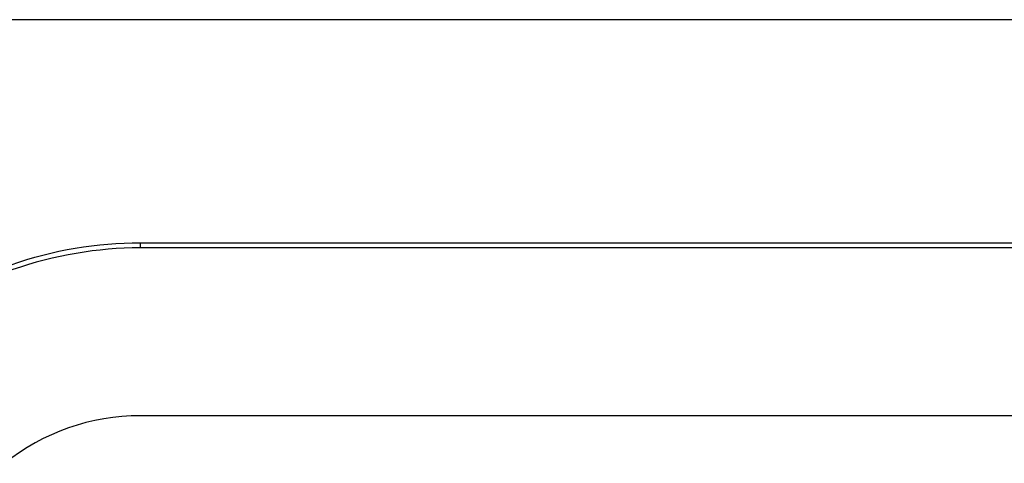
# Model space of a CAD drawing. Header units: millimetres. Extents: x -0.44 to 1.31, y -0.87 to 1.29.
# Tile 6 of 182: x 0.19914 to 0.20368, y -0.46678 to -0.46473. Entities that reach past the tile are written whole.
import ezdxf

# ---------------------------------------------------------------- set-up
doc = ezdxf.new("R2010")
doc.units = ezdxf.units.MM

msp = doc.modelspace()

# ---------------------------------------------------------------- linework, layer by layer
at = {"color": 250, "linetype": 'Continuous', "lineweight": 25}
msp.add_line((0.2042198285, -0.4647343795), (0.1592881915, -0.4647343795), dxfattribs=at)
at = {"color": 7, "linetype": 'Continuous', "lineweight": 25}
for p, q in [((0.1996995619, -0.465762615), (0.2037932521, -0.465762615)), ((0.1996995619, -0.465762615), (0.1996995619, -0.4657867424)), ((0.2038106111, -0.4657867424), (0.1996995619, -0.4657867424)), ((0.2037894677, -0.4665605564), (0.1996995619, -0.4665605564))]:
    msp.add_line(p, q, dxfattribs=at)
msp.add_arc((0.1996995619, -0.4675605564), 0.001, 90, 128.6947399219, dxfattribs=at)
for points, knots in [([(0.1985757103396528, -0.4661574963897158), (0.1987306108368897, -0.4660333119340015), (0.1989112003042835, -0.4659319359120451), (0.1992967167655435, -0.465796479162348), (0.1995010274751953, -0.4657626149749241), (0.1996995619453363, -0.4657626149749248)], [0, 0, 0, 0, 0.5, 0.5, 1, 1, 1, 1]), ([(0.1996995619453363, -0.4657867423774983), (0.199503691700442, -0.4657867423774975), (0.199302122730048, -0.4658201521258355), (0.1989217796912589, -0.4659537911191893), (0.1987436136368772, -0.4660538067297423), (0.1985907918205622, -0.4661763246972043)], [0, 0, 0, 0, 0.499999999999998, 0.499999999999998, 1, 1, 1, 1])]:
    msp.add_open_spline(points, degree=3, knots=knots, dxfattribs=at)

doc.saveas('drawing.dxf')
